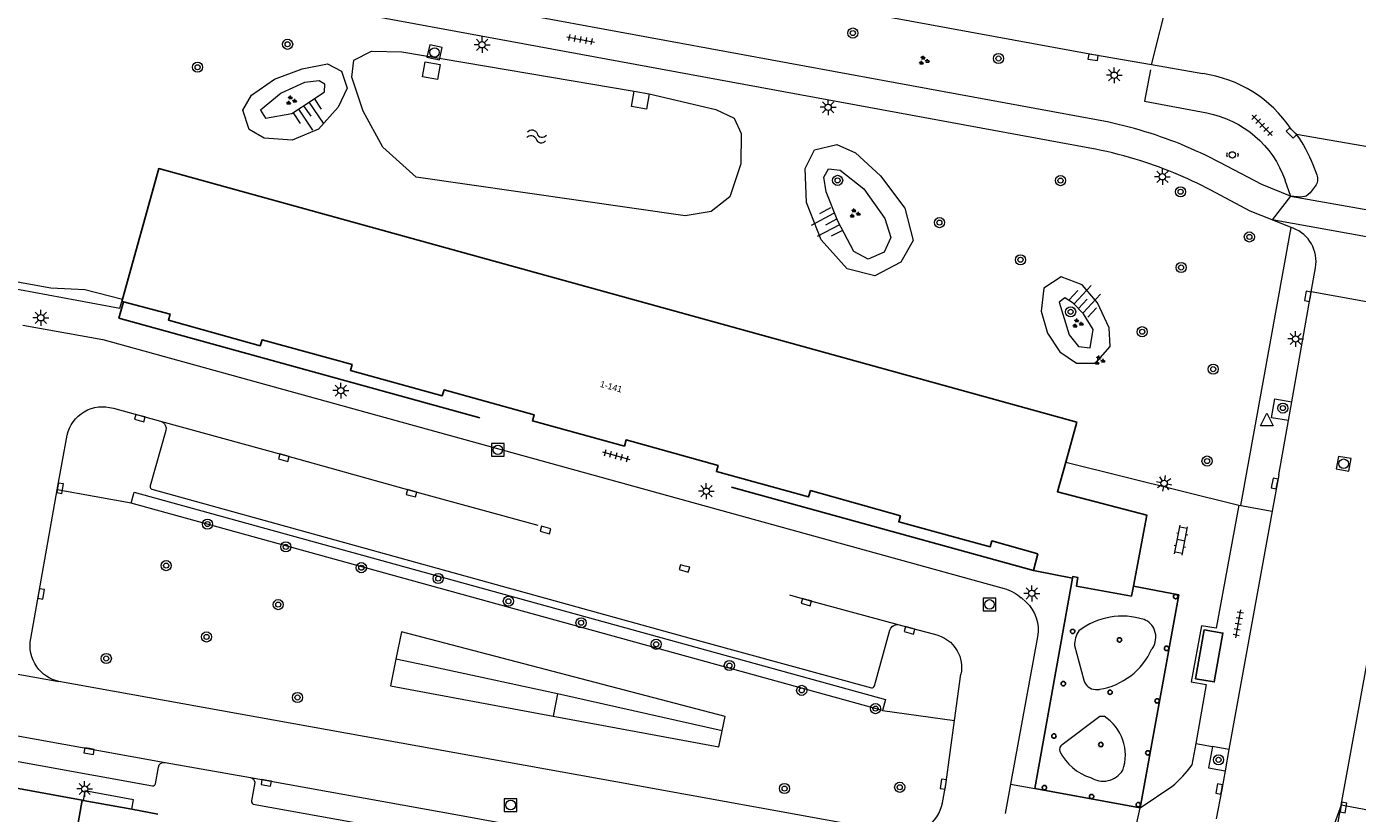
# Model space of a CAD drawing. Extents: x 131101 to 132041, y 397511 to 398853.
# Tile 74 of 80: x 131594 to 131699, y 398642 to 398704. Entities that reach past the tile are written whole.
import ezdxf
from ezdxf.enums import TextEntityAlignment as Align

# ---------------------------------------------------------------- set-up
doc = ezdxf.new("R2010")
doc.units = 0
doc.linetypes.add('DGN Style 2', pattern=[51.514866, 30.90892, -20.605946])
doc.layers.add('_vervallen putten', color=250, linetype='Continuous', lineweight=9, plot=False)
doc.layers.add('_vervallen situatie', color=250, linetype='Continuous', lineweight=9, plot=False)
for name, color, linetype, lineweight in [('gg-afsc-hekwerk', 250, 'Continuous', 9), ('gg-bbg-abri', 10, 'Continuous', 25), ('gg-bbg-hoofdgebouw', 10, 'Continuous', 25), ('gg-bbg-onder overbouw', 10, 'Continuous', 25), ('gg-bbg-pand overbouw', 10, 'DGN Style 2', 25), ('gg-bbg-pilaar onder overbouw', 10, 'Continuous', 25), ('gg-bbg-tussenscheiding', 10, 'Continuous', 25), ('gg-knt-BGT kruinlijn', 250, 'Continuous', 9), ('gg-knt-bovenkant onderkant talud', 250, 'Continuous', 9), ('gg-knt-verharding', 250, 'Continuous', 9), ('gg-knt-verharding nz', 250, 'DGN Style 2', 9), ('gg-kntw-bovenkant insteek waterloop', 250, 'Continuous', 9), ('gg-kwrk-uitstroombak niveau min 01', 250, 'Continuous', 9), ('gt-grn-groengrens', 250, 'Continuous', 9), ('gt-grn-weggrens', 250, 'Continuous', 9), ('gt-symb-boom', 250, 'Continuous', 9), ('gt-symb-groenvak', 250, 'Continuous', 9), ('gt-symb-klinker verharding', 250, 'Continuous', 9), ('gt-symb-kolk', 250, 'Continuous', 9), ('gt-symb-lichtmast', 250, 'Continuous', 9), ('gt-symb-peilbuis', 250, 'Continuous', 9), ('gt-symb-rioolschacht', 250, 'Continuous', 9), ('gt-symb-talud symbool', 250, 'Continuous', 9), ('gt-symb-tegel verharding', 250, 'Continuous', 9), ('gt-symb-waterafsluiter', 250, 'Continuous', 9), ('gt-symb-watersymbool', 250, 'Continuous', 9), ('X-AL-huisnummers', 2, 'Continuous', 25)]:
    doc.layers.add(name, color=color, linetype=linetype, lineweight=lineweight)
doc.styles.add('CS Annotative', font='arial.ttf')

# ---------------------------------------------------------------- blocks, each defined once
blk = doc.blocks.new('gt0-BOOM')
at = {"layer": 'gt-symb-boom'}
for radius in [0.4, 0.2]:
    blk.add_circle((0, 0), radius, dxfattribs=at)
blk = doc.blocks.new('gt0-KL1')
at = {"layer": 'gt-symb-klinker verharding'}
for p, q in [((-1.15, 0.3), (1.15, 0.3)), ((-1, -0.3), (-1, 0.3)), ((-0.5, 0.3), (-0.5, 0.45)), ((0, -0.3), (0, 0.3)), ((0.5, 0.3), (0.5, 0.45)), ((1, -0.3), (1, 0.3)), ((-1.15, -0.3), (1.15, -0.3)), ((-0.5, -0.45), (-0.5, -0.3)), ((0.5, -0.45), (0.5, -0.3))]:
    blk.add_line(p, q, dxfattribs=at)
blk = doc.blocks.new('gt0-LMAST')
at = {"layer": 'gt-symb-lichtmast'}
for p, q in [((-0.18, 0.17), (-0.45, 0.44)), ((-0.01, 0.25), (-0.01, 0.62)), ((0.17, 0.17), (0.44, 0.44)), ((-0.26, 0), (-0.63, 0)), ((-0.18, -0.18), (-0.45, -0.45)), ((-0.01, -0.25), (-0.01, -0.63)), ((0.44, -0.45), (0.17, -0.18)), ((0.24, 0), (0.62, 0))]:
    blk.add_line(p, q, dxfattribs=at)
blk.add_circle((-0.01, 0), 0.25, dxfattribs=at)
blk = doc.blocks.new('gt0-GRVAK')
at = {"layer": 'gt-symb-groenvak'}
for p, q in [((-0.11, 0.19), (-0.23, 0.24)), ((-0.18, 0.15), (0.09, 0.15)), ((-0.09, 0.21), (-0.16, 0.32)), ((-0.05, 0.21), (-0.05, 0.39)), ((0, 0.21), (0.06, 0.32)), ((0.02, 0.19), (0.13, 0.24)), ((0.26, -0.05), (0.2, 0.06)), ((0.3, -0.05), (0.3, 0.13)), ((0.35, -0.05), (0.41, 0.06)), ((-0.24, -0.23), (-0.36, -0.18)), ((-0.32, -0.26), (-0.05, -0.26)), ((-0.23, -0.21), (-0.29, -0.09)), ((-0.18, -0.2), (-0.18, -0.02)), ((-0.14, -0.21), (-0.07, -0.09)), ((-0.12, -0.23), (0, -0.18)), ((0.24, -0.07), (0.12, -0.02)), ((0.17, -0.11), (0.44, -0.11)), ((0.37, -0.07), (0.49, -0.02))]:
    blk.add_line(p, q, dxfattribs=at)
blk = doc.blocks.new('gt0-KOLK')
at = {"layer": 'gt-symb-kolk', "flags": 128}
blk.add_lwpolyline([(0, 0), (0.38, 0), (0.38, 0.4), (-0.38, 0.4), (-0.38, 0), (0, 0)], dxfattribs=at)
blk = doc.blocks.new('gt0-RS')
at = {"layer": 'gt-symb-rioolschacht', "flags": 128}
blk.add_lwpolyline([(-0.5, -0.5), (0.5, -0.5), (0.5, 0.5), (-0.5, 0.5), (-0.5, -0.5)], close=True, dxfattribs=at)
at = {"layer": 'gt-symb-rioolschacht'}
blk.add_circle((0, 0), 0.375, dxfattribs=at)
blk = doc.blocks.new('gt0-TEG1')
at = {"layer": 'gt-symb-tegel verharding'}
for p, q in [((-1.12, 0), (1.12, 0)), ((-0.9, -0.25), (-0.9, 0.25)), ((-0.45, -0.25), (-0.45, 0.25)), ((0, -0.25), (0, 0.25)), ((0.45, -0.25), (0.45, 0.25)), ((0.9, -0.25), (0.9, 0.25))]:
    blk.add_line(p, q, dxfattribs=at)
blk = doc.blocks.new('gt0-TALUD')
at = {"layer": 'gt-symb-talud symbool'}
for p, q in [((0, -1), (0, 0)), ((1, -1), (1, 0)), ((-1, -1), (-1, 0)), ((-0.5, -2), (-0.5, 0)), ((0.5, -2), (0.5, 0))]:
    blk.add_line(p, q, dxfattribs=at)
blk = doc.blocks.new('gt0-WA')
at = {"layer": 'gt-symb-watersymbool', "extrusion": (0, 0, -1)}
for centre in [(0.32, 0.02), (0.32, -0.43)]:
    blk.add_arc(centre, 0.425, 28.0725, 151.9275, dxfattribs=at)
at = {"layer": 'gt-symb-watersymbool'}
for centre in [(0.43, 0.42), (0.43, -0.03)]:
    blk.add_arc(centre, 0.425, 208.0725, 331.9275, dxfattribs=at)
blk = doc.blocks.new('gt0-PBUIS')
at = {"layer": 'gt-symb-peilbuis'}
blk.add_circle((0, 0), 0.25, dxfattribs=at)
blk.add_arc((-0.21, 0), 0.243, 141.9073, 218.0927, dxfattribs=at)
at = {"layer": 'gt-symb-peilbuis', "extrusion": (0, 0, -1)}
blk.add_arc((-0.21, 0), 0.243, 141.9073, 218.0927, dxfattribs=at)
blk = doc.blocks.new('_vervallen situatie')
at = {"layer": 'gg-bbg-abri', "flags": 128}
blk.add_lwpolyline([(131685.94, 398652.36), (131687.42, 398652.11), (131688.1, 398655.96), (131686.62, 398656.22), (131685.94, 398652.36)], dxfattribs=at)
at = {"layer": 'gg-knt-verharding'}
for p, q in [((131686.51, 398700.13), (131682.45, 398700.83)), ((131710.21, 398692.49), (131693.9, 398695.34)), ((131695.21, 398692.95), (131695.52, 398692.15)), ((131693, 398691.73), (131693.45, 398690.45)), ((131693.45, 398690.45), (131710.04, 398687.51)), ((131689.53, 398666.03), (131693.48, 398687.99)), ((131708.46, 398685.6), (131692, 398688.59)), ((131693.64, 398687.93), (131693.48, 398687.99)), ((131695.08, 398682.9), (131695.42, 398684.81)), ((131693.54, 398674.22), (131695.08, 398682.9)), ((131704.49, 398681.19), (131695.08, 398682.9)), ((131693.27, 398672.74), (131693.54, 398674.22)), ((131692.52, 398668.46), (131693.27, 398672.74)), ((131692.52, 398668.46), (131691.99, 398665.59)), ((131691.99, 398665.59), (131688.58, 398646.78)), ((131697.44, 398642.37), (131701.28, 398663.52)), ((131685.96, 398647.25), (131685.66, 398645.57)), ((131688.58, 398646.78), (131687.27, 398647.02)), ((131688.58, 398646.78), (131688.27, 398645.09)), ((131688.27, 398645.09), (131688.01, 398643.62)), ((131681.57, 398642.16), (131684.07, 398643.85)), ((131688.01, 398643.62), (131687.58, 398641.31)), ((131696.85, 398639.12), (131697.44, 398642.37))]:
    blk.add_line(p, q, dxfattribs=at)
at = {"layer": 'gg-knt-verharding', "flags": 128}
for points in [[(131682.38, 398700.43), (131681.91, 398697.97), (131686.83, 398697.03)], [(131693.45, 398690.45), (131691.18, 398691.38), (131687.86, 398693.12)], [(131695.39, 398691.25), (131695, 398690.73), (131694.67, 398690.47), (131694.26, 398690.39), (131693.45, 398690.45)], [(131692, 398688.59), (131690.26, 398689.28), (131687.15, 398690.93)], [(131693.27, 398672.74), (131691.94, 398672.97), (131692.19, 398674.46), (131693.54, 398674.22)], [(131689.37, 398666.07), (131687.57, 398656.36), (131686.4, 398656.55), (131685.6, 398652.11), (131686.78, 398651.91), (131685.96, 398647.25)], [(131687.27, 398647.02), (131686.97, 398645.32), (131688.27, 398645.09)]]:
    blk.add_lwpolyline(points, dxfattribs=at)
at = {"layer": 'gg-knt-verharding'}
for centre, radius, start, end in [((131685.11, 398690.14), 10.09, 33.8775, 82.0615), ((131671.88, 398662.79), 34.28, 62.2235, 73.6028), ((131671.47, 398661.31), 33.51, 62.1068, 73.1843), ((131692.67, 398685.31), 2.79, 349.6989, 69.684), ((131678.5, 398650.64), 8.78, 309.4178, 324.7114)]:
    blk.add_arc(centre, radius, start, end, dxfattribs=at)
at = {"layer": 'gg-knt-verharding', "extrusion": (0, 0, -1)}
for centre, radius, start, end in [((-131685.29, 398688.99), 8.19, 100.8766, 160.436), ((-131685.42, 398689.13), 10.51, 143.7708, 158.683), ((-131694.63, 398691.82), 0.947, 159.5352, 216.9033)]:
    blk.add_arc(centre, radius, start, end, dxfattribs=at)
at = {"layer": 'gg-knt-verharding nz'}
for p, q in [((131689.53, 398666.03), (131691.99, 398665.59)), ((131685.96, 398647.25), (131687.27, 398647.02)), ((131700.94, 398641.73), (131697.44, 398642.37))]:
    blk.add_line(p, q, dxfattribs=at)
at = {"layer": 'gg-knt-verharding nz', "flags": 128}
blk.add_lwpolyline([(131697.44, 398642.37), (131693.27, 398630.99), (131683.83, 398578.94), (131685.86, 398578.57)], dxfattribs=at)
at = {"layer": 'gt-grn-weggrens'}
blk.add_line((131693.45, 398690.45), (131692, 398688.59), dxfattribs=at)
at = {"layer": 'gt-symb-boom'}
for p in [(131692.84, 398673.73), (131687.76, 398645.96)]:
    blk.add_blockref('gt0-BOOM', p, dxfattribs=at)
at = {"layer": 'gt-symb-kolk'}
for p, rotation in [((131693.66, 398695.59), 134.4065191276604), ((131695.01, 398682.52), 79.98206552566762), ((131692.38, 398667.74), 78.99333582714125), ((131688.01, 398643.62), 79.34163849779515), ((131697.42, 398642.23), 259.6900296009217)]:
    blk.add_blockref('gt0-KOLK', p, dxfattribs=dict(at, rotation=rotation))
at = {"layer": 'gt-symb-lichtmast'}
blk.add_blockref('gt0-LMAST', (131693.85, 398679.19), dxfattribs=at)
at = {"layer": 'gt-symb-peilbuis'}
blk.add_blockref('gt0-PBUIS', (131688.85, 398693.72), dxfattribs=at)
at = {"layer": 'gt-symb-tegel verharding'}
for p, rotation in [((131691.2, 398696.06), 314.5137674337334), ((131689.31, 398656.69), 79.80279442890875)]:
    blk.add_blockref('gt0-TEG1', p, dxfattribs=dict(at, rotation=rotation))
blk = doc.blocks.new('gt0-WAFSL')
at = {"layer": 'gt-symb-waterafsluiter'}
for p, q in [((-0.5, -0.33), (0, 0.67)), ((0, 0.67), (0.5, -0.33)), ((0.5, -0.33), (-0.5, -0.33))]:
    blk.add_line(p, q, dxfattribs=at)
blk = doc.blocks.new('_vervallen putten')
at = {"layer": 'gt-symb-rioolschacht', "rotation": 349.6900296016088}
blk.add_blockref('gt0-RS', (131697.635, 398669.336), dxfattribs=at)

msp = doc.modelspace()

# ---------------------------------------------------------------- linework, layer by layer
at = {"layer": 'gg-afsc-hekwerk'}
for p, q in [((131676.38, 398654.98), (131677.13, 398652.24)), ((131678.03, 398651.5), (131678.35, 398651.52))]:
    msp.add_line(p, q, dxfattribs=at)
at = {"layer": 'gg-afsc-hekwerk', "flags": 128}
msp.add_lwpolyline([(131675.41, 398647.18), (131678.38, 398649.4), (131678.71, 398649.41)], dxfattribs=at)
at = {"layer": 'gg-afsc-hekwerk'}
for centre, radius, start, end in [((131680.16, 398651.6), 5.7, 72.4575, 127.2151), ((131681.42, 398655.75), 1.36, 19.3539, 70.1614), ((131678.42, 398655.02), 2.04, 146.8023, 181.0971), ((131681.11, 398655.66), 1.69, 325.7969, 18.762), ((131677.44, 398657), 5.55, 279.4162, 335.6542), ((131678.11, 398652.52), 1.02, 195.9245, 265.6691), ((131676.75, 398646.33), 3.65, 340.7609, 57.3985), ((131675.7, 398646.77), 0.499, 124.4743, 199.4321), ((131678.92, 398648.52), 4.16, 207.4371, 252.1115), ((131678.64, 398646.1), 1.83, 236.9198, 327.9858)]:
    msp.add_arc(centre, radius, start, end, dxfattribs=at)
at = {"layer": 'gg-bbg-hoofdgebouw'}
for p, q in [((131601.17, 398682.15), (131601.22, 398682.33)), ((131601.28, 398682.12), (131601.17, 398682.15)), ((131676.22, 398660.29), (131673.14, 398660.9)), ((131598.02, 398642.77), (131591.85, 398643.9)), ((131598.1, 398642.76), (131598.02, 398642.77)), ((131601.94, 398642.06), (131598.1, 398642.76)), ((131604.01, 398641.68), (131601.94, 398642.06))]:
    msp.add_line(p, q, dxfattribs=at)
at = {"layer": 'gg-bbg-hoofdgebouw', "flags": 128}
for points in [[(131601.22, 398682.33), (131604.07, 398692.64), (131676.56, 398672.62), (131675.71, 398669.47)], [(131675.71, 398669.47), (131675.04, 398667.12), (131682.09, 398665.28), (131681.03, 398659.67)]]:
    msp.add_lwpolyline(points, dxfattribs=at)
at = {"layer": 'gg-bbg-onder overbouw'}
msp.add_line((131673.14, 398660.9), (131673.5, 398662.22), dxfattribs=at)
at = {"layer": 'gg-bbg-onder overbouw', "flags": 128}
for points in [[(131601.28, 398682.12), (131604.97, 398681.15), (131604.84, 398680.66), (131612.09, 398678.65), (131612.23, 398679.13), (131619.34, 398677.17), (131619.21, 398676.69), (131626.46, 398674.7), (131626.6, 398675.17), (131633.72, 398673.21), (131633.58, 398672.72), (131640.84, 398670.73), (131640.98, 398671.22), (131648.24, 398669.19), (131648.11, 398668.71), (131655.39, 398666.72), (131655.54, 398667.21), (131662.64, 398665.23), (131662.51, 398664.75), (131667.13, 398663.48), (131669.73, 398662.78), (131669.86, 398663.24), (131673.5, 398662.22)], [(131676.63, 398660.22), (131676.65, 398660.35), (131676.24, 398660.43), (131676.22, 398660.29)], [(131681.03, 398659.67), (131680.88, 398658.88), (131676.54, 398659.68), (131676.63, 398660.22)]]:
    msp.add_lwpolyline(points, dxfattribs=at)
at = {"layer": 'gg-bbg-pand overbouw'}
for p, q in [((131676.22, 398660.29), (131673.24, 398643.69)), ((131673.24, 398643.69), (131681.57, 398642.16))]:
    msp.add_line(p, q, dxfattribs=at)
at = {"layer": 'gg-bbg-pand overbouw', "flags": 128}
for points in [[(131601.28, 398682.12), (131600.92, 398680.83), (131673.14, 398660.9)], [(131681.57, 398642.16), (131684.61, 398658.99), (131681.03, 398659.67)]]:
    msp.add_lwpolyline(points, dxfattribs=at)
at = {"layer": 'gg-bbg-pilaar onder overbouw', "flags": 128}
for points in [[(131684.2, 398658.85), (131684.2, 398658.9), (131684.23, 398658.95), (131684.27, 398658.99), (131684.32, 398659.01), (131684.37, 398659.02), (131684.42, 398659.01), (131684.47, 398658.99), (131684.51, 398658.95), (131684.53, 398658.9), (131684.54, 398658.85), (131684.53, 398658.79), (131684.51, 398658.74), (131684.47, 398658.71), (131684.42, 398658.68), (131684.37, 398658.67), (131684.32, 398658.68), (131684.27, 398658.71), (131684.23, 398658.74), (131684.2, 398658.79), (131684.2, 398658.85)], [(131676.24, 398656.27), (131676.29, 398656.26), (131676.34, 398656.24), (131676.38, 398656.2), (131676.4, 398656.15), (131676.41, 398656.1), (131676.4, 398656.04), (131676.38, 398656), (131676.34, 398655.96), (131676.29, 398655.93), (131676.24, 398655.92), (131676.18, 398655.93), (131676.14, 398655.96), (131676.1, 398656), (131676.07, 398656.04), (131676.06, 398656.1), (131676.07, 398656.15), (131676.1, 398656.2), (131676.14, 398656.24), (131676.18, 398656.26), (131676.24, 398656.27)], [(131679.93, 398655.6), (131679.99, 398655.59), (131680.03, 398655.57), (131680.07, 398655.53), (131680.1, 398655.48), (131680.11, 398655.43), (131680.1, 398655.38), (131680.07, 398655.33), (131680.03, 398655.29), (131679.99, 398655.26), (131679.93, 398655.26), (131679.88, 398655.26), (131679.83, 398655.29), (131679.79, 398655.33), (131679.77, 398655.38), (131679.76, 398655.43), (131679.77, 398655.48), (131679.79, 398655.53), (131679.83, 398655.57), (131679.88, 398655.59), (131679.93, 398655.6)], [(131683.48, 398654.76), (131683.48, 398654.81), (131683.51, 398654.86), (131683.55, 398654.9), (131683.6, 398654.92), (131683.65, 398654.93), (131683.7, 398654.92), (131683.75, 398654.9), (131683.79, 398654.86), (131683.82, 398654.81), (131683.82, 398654.76), (131683.82, 398654.7), (131683.79, 398654.65), (131683.75, 398654.61), (131683.7, 398654.59), (131683.65, 398654.58), (131683.6, 398654.59), (131683.55, 398654.61), (131683.51, 398654.65), (131683.48, 398654.7), (131683.48, 398654.76)], [(131675.67, 398651.97), (131675.67, 398651.91), (131675.64, 398651.87), (131675.6, 398651.83), (131675.55, 398651.8), (131675.5, 398651.79), (131675.45, 398651.8), (131675.4, 398651.83), (131675.36, 398651.87), (131675.34, 398651.91), (131675.33, 398651.97), (131675.34, 398652.02), (131675.36, 398652.07), (131675.4, 398652.11), (131675.45, 398652.13), (131675.5, 398652.14), (131675.55, 398652.13), (131675.6, 398652.11), (131675.64, 398652.07), (131675.67, 398652.02), (131675.67, 398651.97)], [(131679.19, 398651.47), (131679.24, 398651.46), (131679.29, 398651.43), (131679.33, 398651.39), (131679.36, 398651.35), (131679.36, 398651.29), (131679.36, 398651.24), (131679.33, 398651.19), (131679.29, 398651.15), (131679.24, 398651.13), (131679.19, 398651.12), (131679.14, 398651.13), (131679.09, 398651.15), (131679.05, 398651.19), (131679.03, 398651.24), (131679.02, 398651.29), (131679.03, 398651.35), (131679.05, 398651.39), (131679.09, 398651.43), (131679.14, 398651.46), (131679.19, 398651.47)], [(131682.73, 398650.61), (131682.74, 398650.66), (131682.77, 398650.71), (131682.8, 398650.75), (131682.85, 398650.78), (131682.91, 398650.78), (131682.96, 398650.78), (131683.01, 398650.75), (131683.05, 398650.71), (131683.07, 398650.66), (131683.08, 398650.61), (131683.07, 398650.56), (131683.05, 398650.51), (131683.01, 398650.47), (131682.96, 398650.45), (131682.91, 398650.44), (131682.85, 398650.45), (131682.8, 398650.47), (131682.77, 398650.51), (131682.74, 398650.56), (131682.73, 398650.61)], [(131674.76, 398648.01), (131674.81, 398648), (131674.86, 398647.98), (131674.9, 398647.94), (131674.92, 398647.89), (131674.93, 398647.84), (131674.92, 398647.78), (131674.9, 398647.73), (131674.86, 398647.7), (131674.81, 398647.67), (131674.76, 398647.66), (131674.7, 398647.67), (131674.66, 398647.7), (131674.62, 398647.73), (131674.59, 398647.78), (131674.58, 398647.84), (131674.59, 398647.89), (131674.62, 398647.94), (131674.66, 398647.98), (131674.7, 398648), (131674.76, 398648.01)], [(131678.46, 398647.34), (131678.52, 398647.33), (131678.57, 398647.3), (131678.6, 398647.26), (131678.63, 398647.22), (131678.64, 398647.16), (131678.63, 398647.11), (131678.6, 398647.06), (131678.57, 398647.02), (131678.52, 398647), (131678.46, 398646.99), (131678.41, 398647), (131678.36, 398647.02), (131678.32, 398647.06), (131678.3, 398647.11), (131678.29, 398647.16), (131678.3, 398647.22), (131678.32, 398647.26), (131678.36, 398647.3), (131678.41, 398647.33), (131678.46, 398647.34)], [(131682, 398646.51), (131682.01, 398646.56), (131682.03, 398646.61), (131682.07, 398646.65), (131682.12, 398646.67), (131682.17, 398646.68), (131682.23, 398646.67), (131682.27, 398646.65), (131682.31, 398646.61), (131682.34, 398646.56), (131682.35, 398646.51), (131682.34, 398646.45), (131682.31, 398646.41), (131682.27, 398646.37), (131682.23, 398646.34), (131682.17, 398646.33), (131682.12, 398646.34), (131682.07, 398646.37), (131682.03, 398646.41), (131682.01, 398646.45), (131682, 398646.51)], [(131674.01, 398643.94), (131674.06, 398643.93), (131674.11, 398643.9), (131674.15, 398643.86), (131674.17, 398643.82), (131674.18, 398643.76), (131674.17, 398643.71), (131674.15, 398643.66), (131674.11, 398643.62), (131674.06, 398643.6), (131674.01, 398643.59), (131673.96, 398643.6), (131673.91, 398643.62), (131673.87, 398643.66), (131673.84, 398643.71), (131673.84, 398643.76), (131673.84, 398643.82), (131673.87, 398643.86), (131673.91, 398643.9), (131673.96, 398643.93), (131674.01, 398643.94)], [(131677.68, 398642.9), (131677.73, 398642.89), (131677.79, 398642.9), (131677.83, 398642.92), (131677.87, 398642.96), (131677.9, 398643.01), (131677.91, 398643.06), (131677.9, 398643.11), (131677.87, 398643.16), (131677.83, 398643.2), (131677.79, 398643.23), (131677.73, 398643.23), (131677.68, 398643.23), (131677.63, 398643.2), (131677.59, 398643.16), (131677.57, 398643.11), (131677.56, 398643.06), (131677.57, 398643.01), (131677.59, 398642.96), (131677.63, 398642.92), (131677.68, 398642.9)], [(131681.42, 398642.6), (131681.47, 398642.59), (131681.52, 398642.56), (131681.56, 398642.52), (131681.58, 398642.48), (131681.59, 398642.42), (131681.58, 398642.37), (131681.56, 398642.32), (131681.52, 398642.28), (131681.47, 398642.26), (131681.42, 398642.25), (131681.36, 398642.26), (131681.32, 398642.28), (131681.28, 398642.32), (131681.25, 398642.37), (131681.24, 398642.42), (131681.25, 398642.48), (131681.28, 398642.52), (131681.32, 398642.56), (131681.36, 398642.59), (131681.42, 398642.6)]]:
    msp.add_lwpolyline(points, dxfattribs=at)
at = {"layer": 'gg-bbg-tussenscheiding'}
msp.add_line((131598.02, 398642.77), (131596.04, 398631.51), dxfattribs=at)
at = {"layer": 'gg-knt-BGT kruinlijn', "flags": 128}
for points in [[(131612.12, 398697.24), (131612.49, 398696.61), (131614.57, 398696.98), (131616.18, 398698.03), (131617.15, 398698.71), (131617.2, 398699.31), (131616.75, 398699.56), (131615.59, 398699.43), (131613.74, 398698.6), (131612.12, 398697.24)], [(131661.4, 398688.7), (131661.88, 398687.19), (131661.35, 398686.04), (131660.08, 398685.48), (131658.96, 398686.1), (131657.69, 398688.49), (131656.78, 398690.81), (131656.58, 398691.97), (131656.95, 398692.61), (131657.87, 398692.51), (131659.74, 398691.05), (131661.4, 398688.7)], [(131677.85, 398679.94), (131677.09, 398681.18), (131676.29, 398682.01), (131675.62, 398682.43), (131675.18, 398682.09), (131675.95, 398679.5), (131676.69, 398678.59), (131677.61, 398678.49), (131677.85, 398679.94)]]:
    msp.add_lwpolyline(points, dxfattribs=at)
at = {"layer": 'gg-knt-bovenkant onderkant talud', "flags": 128}
for points in [[(131610.7, 398697.26), (131611.41, 398698.43), (131613.21, 398699.71), (131615.39, 398700.52), (131617.39, 398700.91), (131618.5, 398700.34), (131618.95, 398699), (131618.23, 398697.5), (131616.68, 398695.75), (131614.61, 398694.89), (131612.4, 398695.03), (131611.22, 398695.73), (131610.7, 398697.26)], [(131663.64, 398686.97), (131662.66, 398685.25), (131660.61, 398684.17), (131658.42, 398684.73), (131656.38, 398687.01), (131655.22, 398689.95), (131655.11, 398692.64), (131655.84, 398694.12), (131657.61, 398694.55), (131659.08, 398693.87), (131661.06, 398692.07), (131662.99, 398689.52), (131663.64, 398686.97)], [(131678.2, 398682.05), (131676.99, 398683.47), (131675.33, 398684.1), (131673.95, 398683.19), (131673.76, 398681.39), (131674.25, 398679.64), (131675.23, 398678.18), (131676.54, 398677.27), (131678.04, 398677.28), (131679.2, 398678.6), (131679.11, 398680.06), (131678.2, 398682.05)]]:
    msp.add_lwpolyline(points, dxfattribs=at)
at = {"layer": 'gg-knt-verharding'}
for p, q in [((131677.59, 398694.26), (131614.37, 398705.89)), ((131693.9, 398695.34), (131693.49, 398695.76)), ((131693.48, 398687.99), (131692, 398688.59)), ((131600.49, 398673.72), (131604.21, 398672.69)), ((131596.06, 398667.27), (131596.84, 398671.59)), ((131675.71, 398669.47), (131689.37, 398666.07)), ((131593.96, 398655.54), (131596.06, 398667.27)), ((131689.37, 398666.07), (131689.53, 398666.03)), ((131672.18, 398658.77), (131672.57, 398658.41)), ((131673.46, 398655.68), (131671.32, 398644.04)), ((131666.92, 398649.06), (131667.42, 398652.73)), ((131604.57, 398645.76), (131611.33, 398644.55)), ((131671.32, 398644.04), (131670.9, 398641.73))]:
    msp.add_line(p, q, dxfattribs=at)
at = {"layer": 'gg-knt-verharding', "flags": 128}
for points in [[(131682.45, 398700.83), (131677.89, 398701.62), (131642.56, 398708.12), (131628.37, 398710.78), (131608.22, 398714.5), (131600.59, 398716.04), (131593.07, 398717.64), (131583.05, 398719.87), (131573.09, 398722.14), (131560, 398725.26), (131552.92, 398726.77), (131545.8, 398728.13), (131539.67, 398729.18), (131532.71, 398730.21), (131525.56, 398731.08), (131519.36, 398731.74), (131512.36, 398732.29), (131502.92, 398732.75), (131500.01, 398732.81)], [(131678.11, 398696.5), (131609.96, 398709.05), (131595.21, 398712.08), (131574.28, 398717.06), (131559.79, 398720.24), (131550.57, 398722.13), (131537.46, 398724.6), (131533.57, 398725.19), (131526.86, 398726.04), (131520.14, 398726.73), (131513.4, 398727.25), (131506.65, 398727.62), (131498.27, 398727.89), (131498.3, 398729.94), (131488.47, 398729.92), (131480.89, 398729.65), (131477.55, 398729.39)], [(131586.25, 398684.35), (131600.99, 398681.63), (131601.17, 398682.15)], [(131593.33, 398680.28), (131599.67, 398679.14), (131670.84, 398659.49)], [(131604.59, 398672.38), (131604.65, 398672.17), (131604.64, 398671.96), (131603.4, 398667.58), (131603.39, 398667.49), (131603.42, 398667.41), (131603.47, 398667.36), (131603.54, 398667.32), (131646.88, 398655.34), (131660.36, 398651.64), (131660.43, 398651.64), (131660.49, 398651.66), (131660.55, 398651.71), (131660.59, 398651.79), (131661.8, 398656.19), (131661.87, 398656.36), (131662, 398656.5)], [(131662.54, 398656.61), (131663.4, 398656.37), (131665.32, 398655.87)], [(131662.52, 398640.17), (131640.16, 398644.22), (131596.19, 398652.15)], [(131581.12, 398650), (131581.29, 398649.93), (131581.41, 398649.8), (131581.47, 398649.65), (131581.47, 398649.48), (131581.23, 398648.15), (131581.23, 398648.06), (131581.27, 398647.98), (131581.33, 398647.94), (131603.57, 398643.9), (131603.65, 398643.91), (131603.73, 398643.95), (131603.78, 398644), (131603.81, 398644.06), (131604.05, 398645.39), (131604.11, 398645.55), (131604.22, 398645.67), (131604.38, 398645.75), (131604.57, 398645.76)], [(131665.96, 398642.55), (131666.23, 398644.01), (131666.92, 398649.06)], [(131611.65, 398644.18), (131611.39, 398642.71), (131611.39, 398642.61), (131611.44, 398642.53), (131611.54, 398642.47), (131656.85, 398634.29), (131675.59, 398630.89), (131675.66, 398630.89), (131675.73, 398630.92), (131675.79, 398630.99), (131676.2, 398632.57), (131676.26, 398632.66), (131676.38, 398632.74), (131676.51, 398632.75)], [(131601.94, 398642.06), (131602.08, 398642.81), (131598.24, 398643.51), (131598.1, 398642.76)]]:
    msp.add_lwpolyline(points, dxfattribs=at)
at = {"layer": 'gg-knt-verharding'}
for centre, radius, start, end in [((131671.88, 398662.79), 34.28, 73.6028, 79.5334), ((131671.47, 398661.31), 33.51, 73.1843, 79.4804), ((131663, 398643.15), 3.02, 303.6765, 348.5988)]:
    msp.add_arc(centre, radius, start, end, dxfattribs=at)
at = {"layer": 'gg-knt-verharding', "extrusion": (0, 0, -1)}
for centre, radius, start, end in [((-131599.64, 398670.97), 2.87, 12.4123, 59.5396), ((-131599.64, 398670.98), 2.86, 59.5074, 107.2607), ((-131604.04, 398672.1), 0.621, 106.5214, 152.4236), ((-131670, 398656.33), 3.26, 104.9047, 131.8042), ((-131670.54, 398656.24), 2.97, 133.0177, 190.8696), ((-131662.38, 398656.02), 0.613, 51.138, 104.9036), ((-131596.81, 398654.98), 2.9, 324.7013, 11.0356), ((-131664.8, 398653.25), 2.67, 101.1287, 150.4609), ((-131664.81, 398653.25), 2.66, 150.4001, 191.2928), ((-131596.8, 398654.98), 2.9, 282.2729, 324.6524), ((-131611.23, 398644.14), 0.425, 103.4095, 173.557)]:
    msp.add_arc(centre, radius, start, end, dxfattribs=at)
at = {"layer": 'gg-knt-verharding nz'}
msp.add_line((131581.12, 398650), (131604.57, 398645.76), dxfattribs=at)
at = {"layer": 'gg-knt-verharding nz', "flags": 128}
for points in [[(131604.21, 398672.69), (131614, 398670.01), (131624.09, 398667.2), (131634.67, 398664.3), (131655.26, 398658.6), (131662.54, 398656.61)], [(131611.33, 398644.55), (131627.83, 398641.58), (131655.74, 398636.51), (131676.51, 398632.75)]]:
    msp.add_lwpolyline(points, dxfattribs=at)
at = {"layer": 'gg-kntw-bovenkant insteek waterloop'}
msp.add_line((131641.62, 398698.75), (131642.79, 398698.55), dxfattribs=at)
at = {"layer": 'gg-kntw-bovenkant insteek waterloop', "flags": 128}
msp.add_lwpolyline([(131642.79, 398698.55), (131648.05, 398697.3), (131649.52, 398696.61), (131650.05, 398695.4), (131650.03, 398693.01), (131649.16, 398690.4), (131647.7, 398689.25), (131645.64, 398688.91), (131624.4, 398691.95), (131621.76, 398694.32), (131620.21, 398697.16), (131619.32, 398699.86), (131619.49, 398701.21), (131620.87, 398701.9), (131623.28, 398701.86), (131641.62, 398698.75)], dxfattribs=at)
at = {"layer": 'gg-kwrk-uitstroombak niveau min 01', "flags": 128}
for points in [[(131624.89, 398699.89), (131625.1, 398701.08), (131626.3, 398700.86), (131626.08, 398699.67), (131624.89, 398699.89)], [(131642.79, 398698.55), (131642.58, 398697.33), (131641.41, 398697.53), (131641.62, 398698.75)]]:
    msp.add_lwpolyline(points, dxfattribs=at)
at = {"layer": 'gt-grn-groengrens'}
for p, q in [((131601.89, 398666.22), (131596.06, 398667.27)), ((131661.21, 398649.84), (131601.89, 398666.22)), ((131635.56, 398651.17), (131635.23, 398649.41)), ((131648.57, 398648.26), (131635.56, 398651.17)), ((131661.21, 398649.84), (131666.92, 398649.06))]:
    msp.add_line(p, q, dxfattribs=at)
at = {"layer": 'gt-grn-groengrens', "flags": 128}
for points in [[(131587.09, 398687.8), (131587.12, 398687.92), (131587.81, 398687.75), (131587.08, 398684.76), (131595.55, 398683.23), (131598.23, 398683.08), (131601.22, 398682.33)], [(131601.89, 398666.22), (131602.13, 398667.09), (131661.45, 398650.71), (131661.21, 398649.84)], [(131648.57, 398648.26), (131648.8, 398649.39), (131623.25, 398656.06), (131622.8, 398653.9)], [(131622.8, 398653.9), (131622.36, 398651.8), (131635.23, 398649.41)], [(131635.56, 398651.17), (131625.2, 398653.4), (131622.8, 398653.9)], [(131635.23, 398649.41), (131648.3, 398646.98), (131648.57, 398648.26)]]:
    msp.add_lwpolyline(points, dxfattribs=at)
at = {"layer": 'gt-grn-weggrens'}
for p, q in [((131682.45, 398700.83), (131684.14, 398707.45)), ((131585.77, 398654.02), (131596.19, 398652.15)), ((131671.32, 398644.04), (131673.24, 398643.69)), ((131681.04, 398639.81), (131681.57, 398642.16))]:
    msp.add_line(p, q, dxfattribs=at)

# ---------------------------------------------------------------- block references
at = {"layer": '_vervallen putten'}
msp.add_blockref('_vervallen putten', (0, 0), dxfattribs=at)
at = {"layer": '_vervallen situatie'}
msp.add_blockref('_vervallen situatie', (0, 0), dxfattribs=at)
at = {"layer": 'gt-symb-boom'}
for p in [(131658.88, 398703.34), (131614.25, 398702.45), (131670.38, 398701.33), (131607.14, 398700.64), (131657.68, 398691.71), (131675.28, 398691.69), (131684.76, 398690.81), (131665.72, 398688.37), (131690.19, 398687.24), (131672.12, 398685.44), (131684.8, 398684.83), (131676.08, 398681.33), (131681.73, 398679.76), (131687.34, 398676.8), (131686.85, 398669.55), (131607.92, 398664.57), (131614.11, 398662.77), (131604.66, 398661.29), (131620.07, 398661.13), (131626.14, 398660.27), (131613.51, 398658.21), (131631.68, 398658.48), (131637.42, 398656.78), (131607.85, 398655.66), (131643.35, 398655.08), (131599.93, 398653.96), (131649.13, 398653.4), (131615.03, 398650.88), (131654.84, 398651.44), (131660.67, 398650), (131653.49, 398643.69), (131662.58, 398643.79)]:
    msp.add_blockref('gt0-BOOM', p, dxfattribs=at)
at = {"layer": 'gt-symb-groenvak'}
for p in [(131664.48, 398701.16), (131614.52, 398698.01), (131659.02, 398689.09), (131676.62, 398680.41), (131678.35, 398677.48)]:
    msp.add_blockref('gt0-GRVAK', p, dxfattribs=at)
at = {"layer": 'gt-symb-klinker verharding', "rotation": 79.28535610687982}
msp.add_blockref('gt0-KL1', (131684.8, 398663.29), dxfattribs=at)
at = {"layer": 'gt-symb-kolk'}
for p, rotation in [((131677.89, 398701.62), 170.1635737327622), ((131602.64, 398673.13), 164.7951363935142), ((131614, 398670.01), 164.6797692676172), ((131596.09, 398667.44), 259.7853830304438), ((131624.09, 398667.2), 164.2862644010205), ((131634.67, 398664.3), 164.6797692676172), ((131645.63, 398661.26), 164.5035345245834), ((131594.59, 398659.09), 259.9008631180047), ((131655.26, 398658.6), 164.5778386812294), ((131663.4, 398656.37), 164.2763101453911), ((131598.61, 398646.84), 169.7615574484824), ((131612.6, 398644.33), 170.0069799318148), ((131666.23, 398644.01), 82.21339203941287)]:
    msp.add_blockref('gt0-KOLK', p, dxfattribs=dict(at, rotation=rotation))
at = {"layer": 'gt-symb-lichtmast'}
for p in [(131629.61, 398702.41), (131679.53, 398700.01), (131656.94, 398697.48), (131683.33, 398691.99), (131594.77, 398680.86), (131618.46, 398675.11), (131647.32, 398667.17), (131673.02, 398659.1), (131598.23, 398643.66)]:
    msp.add_blockref('gt0-LMAST', p, dxfattribs=at)
at = {"layer": 'gt-symb-lichtmast', "rotation": 79.28535610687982}
msp.add_blockref('gt0-LMAST', (131683.46, 398667.8), dxfattribs=at)
at = {"layer": 'gt-symb-rioolschacht', "rotation": 257.4983251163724}
msp.add_blockref('gt0-RS', (131625.85, 398701.81), dxfattribs=at)
at = {"layer": 'gt-symb-rioolschacht'}
for p in [(131630.85, 398670.44), (131669.67, 398658.23), (131631.86, 398642.39)]:
    msp.add_blockref('gt0-RS', p, dxfattribs=at)
at = {"layer": 'gt-symb-talud symbool'}
for p, xscale, yscale, zscale, rotation in [((131615.54, 398697.6), 1.000448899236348, 1.000448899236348, 1.000448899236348, 34.24601134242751), ((131657.62, 398688.67), 1.000656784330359, 1.000656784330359, 1.000656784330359, 297.8198765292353), ((131676.7, 398681.6), 0.9997424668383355, 0.9997424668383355, 0.9997424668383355, 136.9861065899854)]:
    msp.add_blockref('gt0-TALUD', p, dxfattribs=dict(at, xscale=xscale, yscale=yscale, zscale=zscale, rotation=rotation))
at = {"layer": 'gt-symb-tegel verharding'}
for p, rotation in [((131637.39, 398702.83), 349.6900296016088), ((131640.2, 398669.97), 344.574029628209)]:
    msp.add_blockref('gt0-TEG1', p, dxfattribs=dict(at, rotation=rotation))
at = {"layer": 'gt-symb-waterafsluiter'}
msp.add_blockref('gt0-WAFSL', (131691.58, 398672.67), dxfattribs=at)
at = {"layer": 'gt-symb-watersymbool', "rotation": 350.0384834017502}
msp.add_blockref('gt0-WA', (131633.85, 398695.2), dxfattribs=at)

# ---------------------------------------------------------------- texts
at = {"layer": 'X-AL-huisnummers', "style": 'CS Annotative'}
msp.add_text('1-141', height=0.5, rotation=344.6, dxfattribs=at).set_placement((131639.73, 398675.18), align=Align.CENTER)

doc.saveas('drawing.dxf')
